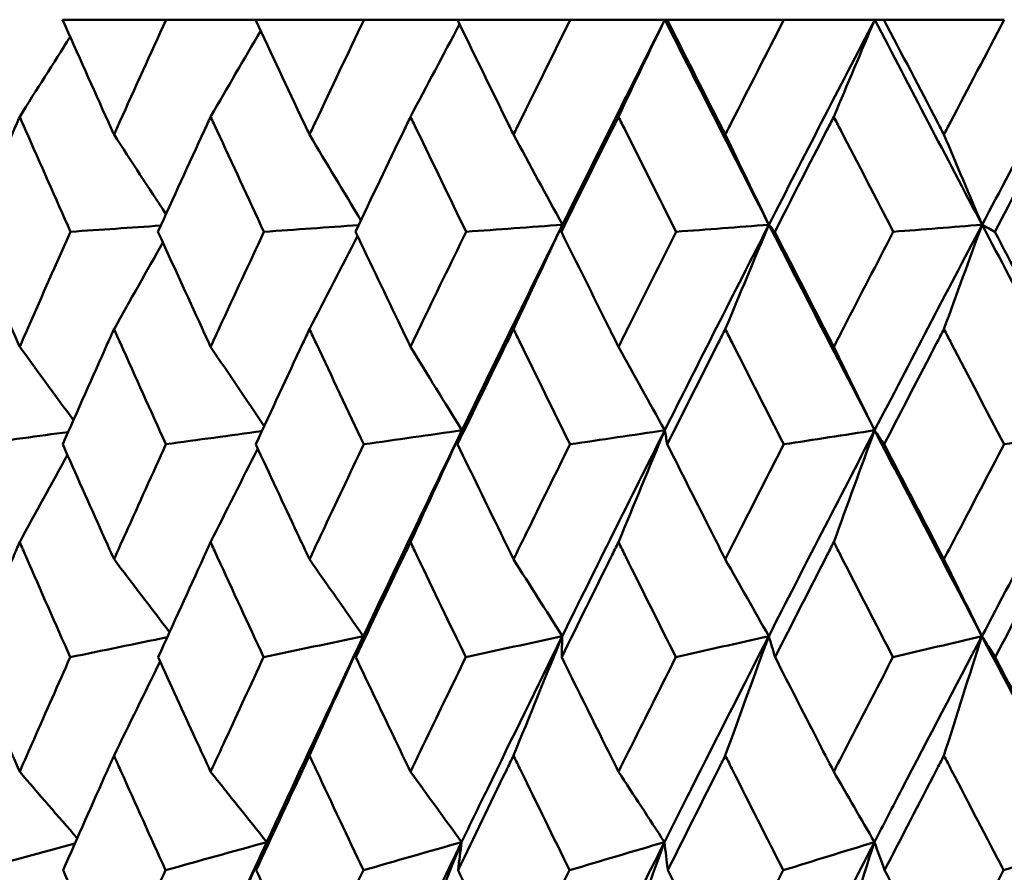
# Model space of a CAD drawing. Header units: millimetres. Extents: x 113 to 2969, y 62 to 2427.
# Tile 241 of 256: x 1578.95 to 1584.07, y 289.89 to 294.33. Entities that reach past the tile are written whole.
import ezdxf

# ---------------------------------------------------------------- set-up
doc = ezdxf.new("R2010")
doc.units = ezdxf.units.MM
doc.header["$LTSCALE"] = 12
doc.layers.add('Widoczne (ISO)', color=7, linetype='Continuous', lineweight=50)

msp = doc.modelspace()

# ---------------------------------------------------------------- linework, layer by layer
at = {"layer": 'Widoczne (ISO)'}
for p, q in [((1579.7072, 294.3264), (1579.1687, 294.3264)), ((1579.7072, 294.3264), (1580.1724, 294.3264)), ((1580.7362, 294.3264), (1580.1724, 294.3264)), ((1580.7362, 294.3264), (1581.2216, 294.3264)), ((1581.8083, 294.3264), (1581.2216, 294.3264)), ((1581.8083, 294.3264), (1582.3001, 294.3264)), ((1582.3001, 294.3264), (1582.3122, 294.3264)), ((1582.9195, 294.3264), (1582.3122, 294.3264)), ((1582.9195, 294.3264), (1583.3916, 294.3264)), ((1583.3916, 294.3264), (1583.4397, 294.3264)), ((1584.0653, 294.3264), (1583.4397, 294.3264))]:
    msp.add_line(p, q, dxfattribs=at)
msp.add_circle((1591.6943, 326.3264), 50, dxfattribs=at)
for points, knots in [([(1579.1687, 294.3264), (1579.2477, 294.1487), (1579.3271, 293.9711), (1579.4168, 293.7719), (1579.4265, 293.7503), (1579.4362, 293.7287)], [0, 0, 0, 0, 0.06135239, 0.06135239, 0.06879633, 0.06879633, 0.06879633, 0.06879633]), ([(1579.4362, 293.7287), (1579.4459, 293.7503), (1579.4556, 293.7718), (1579.5454, 293.971), (1579.6261, 294.1487), (1579.7072, 294.3264)], [0.05393723, 0.05393723, 0.05393723, 0.05393723, 0.06137399, 0.06137399, 0.12273355, 0.12273355, 0.12273355, 0.12273355]), ([(1580.1724, 294.3264), (1580.2552, 294.1487), (1580.3385, 293.9711), (1580.4323, 293.7719), (1580.4425, 293.7503), (1580.4526, 293.7287)], [0, 0, 0, 0, 0.06135239, 0.06135239, 0.06879633, 0.06879633, 0.06879633, 0.06879633]), ([(1580.4526, 293.7287), (1580.4628, 293.7503), (1580.473, 293.7718), (1580.567, 293.971), (1580.6513, 294.1487), (1580.7362, 294.3264)], [0.05393723, 0.05393723, 0.05393723, 0.05393723, 0.06137399, 0.06137399, 0.12273355, 0.12273355, 0.12273355, 0.12273355]), ([(1581.2216, 294.3264), (1581.308, 294.1487), (1581.3947, 293.9711), (1581.4923, 293.7719), (1581.5029, 293.7503), (1581.5135, 293.7287)], [0, 0, 0, 0, 0.06135239, 0.06135239, 0.06879633, 0.06879633, 0.06879633, 0.06879633]), ([(1581.5135, 293.7287), (1581.524, 293.7503), (1581.5346, 293.7718), (1581.6325, 293.971), (1581.7202, 294.1487), (1581.8083, 294.3264)], [0.05393723, 0.05393723, 0.05393723, 0.05393723, 0.06137399, 0.06137399, 0.12273355, 0.12273355, 0.12273355, 0.12273355]), ([(1582.3122, 294.3264), (1582.4017, 294.1487), (1582.4915, 293.9711), (1582.5926, 293.7719), (1582.6036, 293.7503), (1582.6145, 293.7287)], [0, 0, 0, 0, 0.06135239, 0.06135239, 0.06879633, 0.06879633, 0.06879633, 0.06879633]), ([(1582.6145, 293.7287), (1582.6254, 293.7503), (1582.6364, 293.7718), (1582.7377, 293.971), (1582.8284, 294.1487), (1582.9195, 294.3264)], [0.05393723, 0.05393723, 0.05393723, 0.05393723, 0.06137399, 0.06137399, 0.12273355, 0.12273355, 0.12273355, 0.12273355]), ([(1583.4397, 294.3264), (1583.5321, 294.1487), (1583.6247, 293.9711), (1583.7288, 293.7719), (1583.7401, 293.7503), (1583.7514, 293.7287)], [0, 0, 0, 0, 0.06135239, 0.06135239, 0.06879633, 0.06879633, 0.06879633, 0.06879633]), ([(1583.7514, 293.7287), (1583.7626, 293.7503), (1583.7739, 293.7718), (1583.8782, 293.971), (1583.9716, 294.1487), (1584.0653, 294.3264)], [0.05393723, 0.05393723, 0.05393723, 0.05393723, 0.06137399, 0.06137399, 0.12273355, 0.12273355, 0.12273355, 0.12273355]), ([(1578.9458, 293.8221), (1578.9356, 293.7989), (1578.9255, 293.7757), (1578.8381, 293.5763), (1578.7614, 293.4), (1578.6853, 293.2237)], [0.05804162, 0.05804162, 0.05804162, 0.05804162, 0.06605559, 0.06605559, 0.12689392, 0.12689392, 0.12689392, 0.12689392]), ([(1579.2101, 293.2237), (1579.1318, 293.4), (1579.0539, 293.5762), (1578.9662, 293.7757), (1578.956, 293.7989), (1578.9458, 293.8221)], [0.00523804, 0.00523804, 0.00523804, 0.00523804, 0.06606705, 0.06606705, 0.07409033, 0.07409033, 0.07409033, 0.07409033]), ([(1579.9386, 293.8221), (1579.9279, 293.7989), (1579.9172, 293.7757), (1579.8255, 293.5763), (1579.7449, 293.4), (1579.6648, 293.2237)], [0.05804162, 0.05804162, 0.05804162, 0.05804162, 0.06605559, 0.06605559, 0.12689392, 0.12689392, 0.12689392, 0.12689392]), ([(1580.2158, 293.2237), (1580.1338, 293.4), (1580.0521, 293.5762), (1579.96, 293.7757), (1579.9493, 293.7989), (1579.9386, 293.8221)], [0.00523804, 0.00523804, 0.00523804, 0.00523804, 0.06606705, 0.06606705, 0.07409033, 0.07409033, 0.07409033, 0.07409033]), ([(1580.9778, 293.8221), (1580.9666, 293.7989), (1580.9555, 293.7757), (1580.8597, 293.5763), (1580.7755, 293.4), (1580.6918, 293.2237)], [0.05804162, 0.05804162, 0.05804162, 0.05804162, 0.06605559, 0.06605559, 0.12689392, 0.12689392, 0.12689392, 0.12689392]), ([(1581.2669, 293.2237), (1581.1814, 293.4), (1581.0962, 293.5762), (1581.0001, 293.7757), (1580.989, 293.7989), (1580.9778, 293.8221)], [0.00523804, 0.00523804, 0.00523804, 0.00523804, 0.06606705, 0.06606705, 0.07409033, 0.07409033, 0.07409033, 0.07409033]), ([(1582.0592, 293.8221), (1582.0476, 293.7989), (1582.0361, 293.7757), (1581.9366, 293.5763), (1581.8492, 293.4), (1581.7622, 293.2237)], [0.05804162, 0.05804162, 0.05804162, 0.05804162, 0.06605559, 0.06605559, 0.12689392, 0.12689392, 0.12689392, 0.12689392]), ([(1582.3591, 293.2237), (1582.2704, 293.4), (1582.1821, 293.5762), (1582.0824, 293.7757), (1582.0708, 293.7989), (1582.0592, 293.8221)], [0.00523804, 0.00523804, 0.00523804, 0.00523804, 0.06606705, 0.06606705, 0.07409033, 0.07409033, 0.07409033, 0.07409033]), ([(1583.1787, 293.8221), (1583.1668, 293.7989), (1583.1548, 293.7757), (1583.0521, 293.5763), (1582.9618, 293.4), (1582.8718, 293.2237)], [0.05804162, 0.05804162, 0.05804162, 0.05804162, 0.06605559, 0.06605559, 0.12689392, 0.12689392, 0.12689392, 0.12689392]), ([(1583.4881, 293.2237), (1583.3967, 293.4), (1583.3056, 293.5762), (1583.2027, 293.7757), (1583.1907, 293.7989), (1583.1787, 293.8221)], [0.00523804, 0.00523804, 0.00523804, 0.00523804, 0.06606705, 0.06606705, 0.07409033, 0.07409033, 0.07409033, 0.07409033]), ([(1584.3318, 293.8221), (1584.3195, 293.7989), (1584.3072, 293.7757), (1584.2017, 293.5763), (1584.1088, 293.4), (1584.0162, 293.2237)], [0.05804162, 0.05804162, 0.05804162, 0.05804162, 0.06605559, 0.06605559, 0.12689392, 0.12689392, 0.12689392, 0.12689392]), ([(1578.6853, 293.2237), (1578.757, 293.0578), (1578.8292, 292.8919), (1578.9165, 292.6924), (1578.9312, 292.659), (1578.9458, 292.6255)], [0.00418374, 0.00418374, 0.00418374, 0.00418374, 0.06147247, 0.06147247, 0.07302352, 0.07302352, 0.07302352, 0.07302352]), ([(1578.9458, 292.6255), (1578.9605, 292.6589), (1578.9752, 292.6924), (1579.0628, 292.8918), (1579.1363, 293.0578), (1579.2101, 293.2237)], [0.04993807, 0.04993807, 0.04993807, 0.04993807, 0.0614821, 0.0614821, 0.11877783, 0.11877783, 0.11877783, 0.11877783]), ([(1579.6648, 293.2237), (1579.7403, 293.0578), (1579.8162, 292.8919), (1579.9078, 292.6924), (1579.9232, 292.659), (1579.9386, 292.6255)], [0.00418374, 0.00418374, 0.00418374, 0.00418374, 0.06147247, 0.06147247, 0.07302352, 0.07302352, 0.07302352, 0.07302352]), ([(1579.9386, 292.6255), (1579.954, 292.6589), (1579.9694, 292.6924), (1580.0614, 292.8918), (1580.1384, 293.0578), (1580.2158, 293.2237)], [0.04993807, 0.04993807, 0.04993807, 0.04993807, 0.0614821, 0.0614821, 0.11877783, 0.11877783, 0.11877783, 0.11877783]), ([(1580.6918, 293.2237), (1580.7707, 293.0578), (1580.85, 292.8919), (1580.9456, 292.6924), (1580.9617, 292.659), (1580.9778, 292.6255)], [0.00418374, 0.00418374, 0.00418374, 0.00418374, 0.06147247, 0.06147247, 0.07302352, 0.07302352, 0.07302352, 0.07302352]), ([(1580.9778, 292.6255), (1580.9938, 292.6589), (1581.0099, 292.6924), (1581.1059, 292.8918), (1581.1862, 293.0578), (1581.2669, 293.2237)], [0.04993807, 0.04993807, 0.04993807, 0.04993807, 0.0614821, 0.0614821, 0.11877783, 0.11877783, 0.11877783, 0.11877783]), ([(1581.7622, 293.2237), (1581.8442, 293.0578), (1581.9266, 292.8919), (1582.0259, 292.6924), (1582.0425, 292.659), (1582.0592, 292.6255)], [0.00418374, 0.00418374, 0.00418374, 0.00418374, 0.06147247, 0.06147247, 0.07302352, 0.07302352, 0.07302352, 0.07302352]), ([(1582.0592, 292.6255), (1582.0759, 292.6589), (1582.0926, 292.6924), (1582.1922, 292.8918), (1582.2755, 293.0578), (1582.3591, 293.2237)], [0.04993807, 0.04993807, 0.04993807, 0.04993807, 0.0614821, 0.0614821, 0.11877783, 0.11877783, 0.11877783, 0.11877783]), ([(1582.8718, 293.2237), (1582.9566, 293.0578), (1583.0417, 292.8919), (1583.1443, 292.6924), (1583.1615, 292.659), (1583.1787, 292.6255)], [0.00418374, 0.00418374, 0.00418374, 0.00418374, 0.06147247, 0.06147247, 0.07302352, 0.07302352, 0.07302352, 0.07302352]), ([(1583.1787, 292.6255), (1583.1959, 292.6589), (1583.2132, 292.6924), (1583.316, 292.8918), (1583.4019, 293.0578), (1583.4881, 293.2237)], [0.04993807, 0.04993807, 0.04993807, 0.04993807, 0.0614821, 0.0614821, 0.11877783, 0.11877783, 0.11877783, 0.11877783]), ([(1584.0162, 293.2237), (1584.1035, 293.0578), (1584.191, 292.8919), (1584.2964, 292.6924), (1584.3141, 292.659), (1584.3318, 292.6255)], [0.00418374, 0.00418374, 0.00418374, 0.00418374, 0.06147247, 0.06147247, 0.07302352, 0.07302352, 0.07302352, 0.07302352]), ([(1579.4362, 292.7175), (1579.4252, 292.693), (1579.4142, 292.6685), (1579.3248, 292.4689), (1579.2469, 292.2938), (1579.1694, 292.1186)], [0.06241522, 0.06241522, 0.06241522, 0.06241522, 0.0708546, 0.0708546, 0.13127416, 0.13127416, 0.13127416, 0.13127416]), ([(1579.7065, 292.1186), (1579.627, 292.2937), (1579.5479, 292.4689), (1579.4582, 292.6685), (1579.4472, 292.693), (1579.4362, 292.7175)], [0.01044349, 0.01044349, 0.01044349, 0.01044349, 0.07085106, 0.07085106, 0.07930241, 0.07930241, 0.07930241, 0.07930241]), ([(1580.4526, 292.7175), (1580.4412, 292.693), (1580.4297, 292.6685), (1580.3361, 292.4689), (1580.2544, 292.2938), (1580.1732, 292.1186)], [0.06241522, 0.06241522, 0.06241522, 0.06241522, 0.0708546, 0.0708546, 0.13127416, 0.13127416, 0.13127416, 0.13127416]), ([(1580.7354, 292.1186), (1580.6523, 292.2937), (1580.5695, 292.4689), (1580.4757, 292.6685), (1580.4641, 292.693), (1580.4526, 292.7175)], [0.01044349, 0.01044349, 0.01044349, 0.01044349, 0.07085106, 0.07085106, 0.07930241, 0.07930241, 0.07930241, 0.07930241]), ([(1581.5135, 292.7175), (1581.5015, 292.693), (1581.4896, 292.6685), (1581.3921, 292.4689), (1581.3071, 292.2938), (1581.2224, 292.1186)], [0.06241522, 0.06241522, 0.06241522, 0.06241522, 0.0708546, 0.0708546, 0.13127416, 0.13127416, 0.13127416, 0.13127416]), ([(1581.8075, 292.1186), (1581.7211, 292.2937), (1581.6351, 292.4689), (1581.5374, 292.6685), (1581.5255, 292.693), (1581.5135, 292.7175)], [0.01044349, 0.01044349, 0.01044349, 0.01044349, 0.07085106, 0.07085106, 0.07930241, 0.07930241, 0.07930241, 0.07930241]), ([(1582.6145, 292.7175), (1582.6021, 292.693), (1582.5897, 292.6685), (1582.4889, 292.4689), (1582.4007, 292.2938), (1582.313, 292.1186)], [0.06241522, 0.06241522, 0.06241522, 0.06241522, 0.0708546, 0.0708546, 0.13127416, 0.13127416, 0.13127416, 0.13127416]), ([(1582.9186, 292.1186), (1582.8294, 292.2937), (1582.7404, 292.4689), (1582.6393, 292.6685), (1582.6269, 292.693), (1582.6145, 292.7175)], [0.01044349, 0.01044349, 0.01044349, 0.01044349, 0.07085106, 0.07085106, 0.07930241, 0.07930241, 0.07930241, 0.07930241]), ([(1583.7514, 292.7175), (1583.7386, 292.693), (1583.7259, 292.6685), (1583.6219, 292.4689), (1583.5311, 292.2938), (1583.4406, 292.1186)], [0.06241522, 0.06241522, 0.06241522, 0.06241522, 0.0708546, 0.0708546, 0.13127416, 0.13127416, 0.13127416, 0.13127416]), ([(1584.0644, 292.1186), (1583.9726, 292.2937), (1583.881, 292.4689), (1583.7769, 292.6685), (1583.7641, 292.693), (1583.7514, 292.7175)], [0.01044349, 0.01044349, 0.01044349, 0.01044349, 0.07085106, 0.07085106, 0.07930241, 0.07930241, 0.07930241, 0.07930241]), ([(1579.1694, 292.1186), (1579.2377, 291.9645), (1579.3064, 291.8105), (1579.3956, 291.6113), (1579.4159, 291.5662), (1579.4362, 291.521)], [0.00838421, 0.00838421, 0.00838421, 0.00838421, 0.06155515, 0.06155515, 0.07712864, 0.07712864, 0.07712864, 0.07712864]), ([(1579.4362, 291.521), (1579.4564, 291.5661), (1579.4767, 291.6112), (1579.5665, 291.8104), (1579.6363, 291.9645), (1579.7065, 292.1186)], [0.04598621, 0.04598621, 0.04598621, 0.04598621, 0.06155279, 0.06155279, 0.11473062, 0.11473062, 0.11473062, 0.11473062]), ([(1580.1732, 292.1186), (1580.2448, 291.9645), (1580.3168, 291.8105), (1580.4102, 291.6113), (1580.4314, 291.5662), (1580.4526, 291.521)], [0.00838421, 0.00838421, 0.00838421, 0.00838421, 0.06155515, 0.06155515, 0.07712864, 0.07712864, 0.07712864, 0.07712864]), ([(1580.4526, 291.521), (1580.4739, 291.5661), (1580.4951, 291.6112), (1580.589, 291.8104), (1580.662, 291.9645), (1580.7354, 292.1186)], [0.04598621, 0.04598621, 0.04598621, 0.04598621, 0.06155279, 0.06155279, 0.11473062, 0.11473062, 0.11473062, 0.11473062]), ([(1581.2224, 292.1186), (1581.2971, 291.9645), (1581.372, 291.8105), (1581.4693, 291.6113), (1581.4914, 291.5662), (1581.5135, 291.521)], [0.00838421, 0.00838421, 0.00838421, 0.00838421, 0.06155515, 0.06155515, 0.07712864, 0.07712864, 0.07712864, 0.07712864]), ([(1581.5135, 291.521), (1581.5356, 291.5661), (1581.5577, 291.6112), (1581.6554, 291.8104), (1581.7313, 291.9645), (1581.8075, 292.1186)], [0.04598621, 0.04598621, 0.04598621, 0.04598621, 0.06155279, 0.06155279, 0.11473062, 0.11473062, 0.11473062, 0.11473062]), ([(1582.313, 292.1186), (1582.3904, 291.9645), (1582.468, 291.8105), (1582.5688, 291.6113), (1582.5916, 291.5662), (1582.6145, 291.521)], [0.00838421, 0.00838421, 0.00838421, 0.00838421, 0.06155515, 0.06155515, 0.07712864, 0.07712864, 0.07712864, 0.07712864]), ([(1582.6145, 291.521), (1582.6374, 291.5661), (1582.6602, 291.6112), (1582.7614, 291.8104), (1582.8399, 291.9645), (1582.9186, 292.1186)], [0.04598621, 0.04598621, 0.04598621, 0.04598621, 0.06155279, 0.06155279, 0.11473062, 0.11473062, 0.11473062, 0.11473062]), ([(1583.4406, 292.1186), (1583.5204, 291.9645), (1583.6005, 291.8105), (1583.7043, 291.6113), (1583.7278, 291.5662), (1583.7514, 291.521)], [0.00838421, 0.00838421, 0.00838421, 0.00838421, 0.06155515, 0.06155515, 0.07712864, 0.07712864, 0.07712864, 0.07712864]), ([(1583.7514, 291.521), (1583.7749, 291.5661), (1583.7985, 291.6112), (1583.9026, 291.8104), (1583.9834, 291.9645), (1584.0644, 292.1186)], [0.04598621, 0.04598621, 0.04598621, 0.04598621, 0.06155279, 0.06155279, 0.11473062, 0.11473062, 0.11473062, 0.11473062]), ([(1578.9458, 291.6098), (1578.9348, 291.5845), (1578.9238, 291.5593), (1578.8369, 291.3599), (1578.7616, 291.1859), (1578.6867, 291.0118)], [0.06686277, 0.06686277, 0.06686277, 0.06686277, 0.07557848, 0.07557848, 0.13558897, 0.13558897, 0.13558897, 0.13558897]), ([(1579.2086, 291.0118), (1579.1317, 291.1858), (1579.0551, 291.3598), (1578.9679, 291.5592), (1578.9569, 291.5845), (1578.9458, 291.6098)], [0.01556037, 0.01556037, 0.01556037, 0.01556037, 0.07555527, 0.07555527, 0.08428623, 0.08428623, 0.08428623, 0.08428623]), ([(1579.9386, 291.6098), (1579.927, 291.5845), (1579.9154, 291.5593), (1579.8242, 291.3599), (1579.745, 291.1859), (1579.6663, 291.0118)], [0.06686277, 0.06686277, 0.06686277, 0.06686277, 0.07557848, 0.07557848, 0.13558897, 0.13558897, 0.13558897, 0.13558897]), ([(1580.2143, 291.0118), (1580.1336, 291.1858), (1580.0533, 291.3598), (1579.9618, 291.5592), (1579.9502, 291.5845), (1579.9386, 291.6098)], [0.01556037, 0.01556037, 0.01556037, 0.01556037, 0.07555527, 0.07555527, 0.08428623, 0.08428623, 0.08428623, 0.08428623]), ([(1580.9778, 291.6098), (1580.9657, 291.5845), (1580.9536, 291.5593), (1580.8584, 291.3599), (1580.7757, 291.1859), (1580.6933, 291.0118)], [0.06686277, 0.06686277, 0.06686277, 0.06686277, 0.07557848, 0.07557848, 0.13558897, 0.13558897, 0.13558897, 0.13558897]), ([(1581.2653, 291.0118), (1581.1812, 291.1858), (1581.0975, 291.3598), (1581.002, 291.5592), (1580.9899, 291.5845), (1580.9778, 291.6098)], [0.01556037, 0.01556037, 0.01556037, 0.01556037, 0.07555527, 0.07555527, 0.08428623, 0.08428623, 0.08428623, 0.08428623]), ([(1582.0592, 291.6098), (1582.0467, 291.5845), (1582.0341, 291.5593), (1581.9353, 291.3599), (1581.8494, 291.1859), (1581.7638, 291.0118)], [0.06686277, 0.06686277, 0.06686277, 0.06686277, 0.07557848, 0.07557848, 0.13558897, 0.13558897, 0.13558897, 0.13558897]), ([(1582.3574, 291.0118), (1582.2703, 291.1858), (1582.1835, 291.3598), (1582.0844, 291.5592), (1582.0718, 291.5845), (1582.0592, 291.6098)], [0.01556037, 0.01556037, 0.01556037, 0.01556037, 0.07555527, 0.07555527, 0.08428623, 0.08428623, 0.08428623, 0.08428623]), ([(1583.1787, 291.6098), (1583.1658, 291.5845), (1583.1528, 291.5593), (1583.0507, 291.3599), (1582.9619, 291.1859), (1582.8735, 291.0118)], [0.06686277, 0.06686277, 0.06686277, 0.06686277, 0.07557848, 0.07557848, 0.13558897, 0.13558897, 0.13558897, 0.13558897]), ([(1583.4864, 291.0118), (1583.3966, 291.1858), (1583.307, 291.3598), (1583.2047, 291.5592), (1583.1917, 291.5845), (1583.1787, 291.6098)], [0.01556037, 0.01556037, 0.01556037, 0.01556037, 0.07555527, 0.07555527, 0.08428623, 0.08428623, 0.08428623, 0.08428623]), ([(1584.3318, 291.6098), (1584.3185, 291.5845), (1584.3052, 291.5593), (1584.2003, 291.3599), (1584.109, 291.1859), (1584.018, 291.0118)], [0.06686277, 0.06686277, 0.06686277, 0.06686277, 0.07557848, 0.07557848, 0.13558897, 0.13558897, 0.13558897, 0.13558897]), ([(1580.7325, 291.1213), (1580.6068, 290.8563), (1580.4822, 290.5913), (1580.3157, 290.2344), (1580.2729, 290.1424), (1580.2302, 290.0504)], [0.3692784, 0.3692784, 0.3692784, 0.3692784, 0.4608442, 0.4608442, 0.492629, 0.492629, 0.492629, 0.492629]), ([(1581.7669, 291.1213), (1581.6362, 290.8563), (1581.5064, 290.5913), (1581.3328, 290.2344), (1581.2881, 290.1424), (1581.2436, 290.0504)], [0.3692784, 0.3692784, 0.3692784, 0.3692784, 0.4608442, 0.4608442, 0.492629, 0.492629, 0.492629, 0.492629]), ([(1582.8405, 291.1213), (1582.7052, 290.8563), (1582.5707, 290.5913), (1582.3907, 290.2344), (1582.3445, 290.1424), (1582.2983, 290.0504)], [0.3692784, 0.3692784, 0.3692784, 0.3692784, 0.4608442, 0.4608442, 0.492629, 0.492629, 0.492629, 0.492629]), ([(1583.9491, 291.1213), (1583.8097, 290.8563), (1583.6711, 290.5913), (1583.4854, 290.2344), (1583.4377, 290.1424), (1583.39, 290.0504)], [0.3692784, 0.3692784, 0.3692784, 0.3692784, 0.4608442, 0.4608442, 0.492629, 0.492629, 0.492629, 0.492629]), ([(1583.9491, 291.1213), (1584.0881, 290.8563), (1584.2278, 290.5913), (1584.4168, 290.2344), (1584.4656, 290.1424), (1584.5145, 290.0504)], [0.3692784, 0.3692784, 0.3692784, 0.3692784, 0.4608442, 0.4608442, 0.492629, 0.492629, 0.492629, 0.492629]), ([(1578.6867, 291.0118), (1578.748, 290.8698), (1578.8097, 290.7278), (1578.8963, 290.5293), (1578.9211, 290.4728), (1578.9458, 290.4163)], [0.01259731, 0.01259731, 0.01259731, 0.01259731, 0.06159863, 0.06159863, 0.08110666, 0.08110666, 0.08110666, 0.08110666]), ([(1578.9458, 290.4163), (1578.9706, 290.4728), (1578.9954, 290.5293), (1579.0827, 290.7278), (1579.1455, 290.8698), (1579.2086, 291.0118)], [0.04208868, 0.04208868, 0.04208868, 0.04208868, 0.06158988, 0.06158988, 0.11059803, 0.11059803, 0.11059803, 0.11059803]), ([(1579.6663, 291.0118), (1579.7308, 290.8698), (1579.7956, 290.7278), (1579.8866, 290.5293), (1579.9126, 290.4728), (1579.9386, 290.4163)], [0.01259731, 0.01259731, 0.01259731, 0.01259731, 0.06159863, 0.06159863, 0.08110666, 0.08110666, 0.08110666, 0.08110666]), ([(1579.9386, 290.4163), (1579.9646, 290.4728), (1579.9907, 290.5293), (1580.0823, 290.7278), (1580.1482, 290.8698), (1580.2143, 291.0118)], [0.04208868, 0.04208868, 0.04208868, 0.04208868, 0.06158988, 0.06158988, 0.11059803, 0.11059803, 0.11059803, 0.11059803]), ([(1580.6933, 291.0118), (1580.7608, 290.8698), (1580.8285, 290.7278), (1580.9235, 290.5293), (1580.9506, 290.4728), (1580.9778, 290.4163)], [0.01259731, 0.01259731, 0.01259731, 0.01259731, 0.06159863, 0.06159863, 0.08110666, 0.08110666, 0.08110666, 0.08110666]), ([(1580.9778, 290.4163), (1581.0049, 290.4728), (1581.0321, 290.5293), (1581.1277, 290.7278), (1581.1964, 290.8698), (1581.2653, 291.0118)], [0.04208868, 0.04208868, 0.04208868, 0.04208868, 0.06158988, 0.06158988, 0.11059803, 0.11059803, 0.11059803, 0.11059803]), ([(1581.7638, 291.0118), (1581.8339, 290.8698), (1581.9043, 290.7278), (1582.0029, 290.5293), (1582.0311, 290.4728), (1582.0592, 290.4163)], [0.01259731, 0.01259731, 0.01259731, 0.01259731, 0.06159863, 0.06159863, 0.08110666, 0.08110666, 0.08110666, 0.08110666]), ([(1582.0592, 290.4163), (1582.0874, 290.4728), (1582.1156, 290.5293), (1582.2148, 290.7278), (1582.286, 290.8698), (1582.3574, 291.0118)], [0.04208868, 0.04208868, 0.04208868, 0.04208868, 0.06158988, 0.06158988, 0.11059803, 0.11059803, 0.11059803, 0.11059803]), ([(1582.8735, 291.0118), (1582.946, 290.8698), (1583.0187, 290.7278), (1583.1206, 290.5293), (1583.1496, 290.4728), (1583.1787, 290.4163)], [0.01259731, 0.01259731, 0.01259731, 0.01259731, 0.06159863, 0.06159863, 0.08110666, 0.08110666, 0.08110666, 0.08110666]), ([(1583.1787, 290.4163), (1583.2078, 290.4728), (1583.2369, 290.5293), (1583.3393, 290.7278), (1583.4128, 290.8698), (1583.4864, 291.0118)], [0.04208868, 0.04208868, 0.04208868, 0.04208868, 0.06158988, 0.06158988, 0.11059803, 0.11059803, 0.11059803, 0.11059803]), ([(1584.018, 291.0118), (1584.0925, 290.8698), (1584.1673, 290.7278), (1584.2721, 290.5293), (1584.3019, 290.4728), (1584.3318, 290.4163)], [0.01259731, 0.01259731, 0.01259731, 0.01259731, 0.06159863, 0.06159863, 0.08110666, 0.08110666, 0.08110666, 0.08110666]), ([(1579.4362, 290.5001), (1579.4248, 290.4745), (1579.4133, 290.449), (1579.3247, 290.2504), (1579.2479, 290.0773), (1579.1716, 289.9042)], [0.07138254, 0.07138254, 0.07138254, 0.07138254, 0.08018544, 0.08018544, 0.13983561, 0.13983561, 0.13983561, 0.13983561]), ([(1579.7042, 289.9042), (1579.6259, 290.0773), (1579.548, 290.2503), (1579.4591, 290.4489), (1579.4476, 290.4745), (1579.4362, 290.5001)], [0.02053386, 0.02053386, 0.02053386, 0.02053386, 0.08016461, 0.08016461, 0.08898694, 0.08898694, 0.08898694, 0.08898694]), ([(1580.4526, 290.5001), (1580.4407, 290.4745), (1580.4287, 290.449), (1580.336, 290.2504), (1580.2555, 290.0773), (1580.1755, 289.9042)], [0.07138254, 0.07138254, 0.07138254, 0.07138254, 0.08018544, 0.08018544, 0.13983561, 0.13983561, 0.13983561, 0.13983561]), ([(1580.733, 289.9042), (1580.6511, 290.0773), (1580.5697, 290.2503), (1580.4766, 290.4489), (1580.4646, 290.4745), (1580.4526, 290.5001)], [0.02053386, 0.02053386, 0.02053386, 0.02053386, 0.08016461, 0.08016461, 0.08898694, 0.08898694, 0.08898694, 0.08898694]), ([(1581.5135, 290.5001), (1581.501, 290.4745), (1581.4886, 290.449), (1581.392, 290.2504), (1581.3082, 290.0773), (1581.2248, 289.9042)], [0.07138254, 0.07138254, 0.07138254, 0.07138254, 0.08018544, 0.08018544, 0.13983561, 0.13983561, 0.13983561, 0.13983561]), ([(1581.805, 289.9042), (1581.72, 290.0773), (1581.6353, 290.2503), (1581.5384, 290.4489), (1581.5259, 290.4745), (1581.5135, 290.5001)], [0.02053386, 0.02053386, 0.02053386, 0.02053386, 0.08016461, 0.08016461, 0.08898694, 0.08898694, 0.08898694, 0.08898694]), ([(1582.6145, 290.5001), (1582.6016, 290.4745), (1582.5888, 290.449), (1582.4888, 290.2504), (1582.402, 290.0773), (1582.3155, 289.9042)], [0.07138254, 0.07138254, 0.07138254, 0.07138254, 0.08018544, 0.08018544, 0.13983561, 0.13983561, 0.13983561, 0.13983561]), ([(1582.9161, 289.9042), (1582.8281, 290.0773), (1582.7405, 290.2503), (1582.6403, 290.4489), (1582.6274, 290.4745), (1582.6145, 290.5001)], [0.02053386, 0.02053386, 0.02053386, 0.02053386, 0.08016461, 0.08016461, 0.08898694, 0.08898694, 0.08898694, 0.08898694]), ([(1583.7514, 290.5001), (1583.7381, 290.4745), (1583.7248, 290.449), (1583.6218, 290.2504), (1583.5323, 290.0773), (1583.4432, 289.9042)], [0.07138254, 0.07138254, 0.07138254, 0.07138254, 0.08018544, 0.08018544, 0.13983561, 0.13983561, 0.13983561, 0.13983561]), ([(1584.0618, 289.9042), (1583.9713, 290.0773), (1583.8812, 290.2503), (1583.7779, 290.4489), (1583.7646, 290.4745), (1583.7514, 290.5001)], [0.02053386, 0.02053386, 0.02053386, 0.02053386, 0.08016461, 0.08016461, 0.08898694, 0.08898694, 0.08898694, 0.08898694]), ([(1579.1716, 289.9042), (1579.2292, 289.7745), (1579.287, 289.6448), (1579.3753, 289.4474), (1579.4057, 289.3798), (1579.4362, 289.3121)], [0.01681985, 0.01681985, 0.01681985, 0.01681985, 0.06159108, 0.06159108, 0.08495433, 0.08495433, 0.08495433, 0.08495433]), ([(1579.4362, 289.3121), (1579.4666, 289.3797), (1579.4971, 289.4474), (1579.5863, 289.6448), (1579.6451, 289.7745), (1579.7042, 289.9042)], [0.03825175, 0.03825175, 0.03825175, 0.03825175, 0.06160817, 0.06160817, 0.10638617, 0.10638617, 0.10638617, 0.10638617]), ([(1580.1755, 289.9042), (1580.2358, 289.7745), (1580.2964, 289.6448), (1580.389, 289.4474), (1580.4208, 289.3798), (1580.4526, 289.3121)], [0.01681985, 0.01681985, 0.01681985, 0.01681985, 0.06159108, 0.06159108, 0.08495433, 0.08495433, 0.08495433, 0.08495433]), ([(1580.4526, 289.3121), (1580.4845, 289.3797), (1580.5164, 289.4474), (1580.6097, 289.6448), (1580.6712, 289.7745), (1580.733, 289.9042)], [0.03825175, 0.03825175, 0.03825175, 0.03825175, 0.06160817, 0.06160817, 0.10638617, 0.10638617, 0.10638617, 0.10638617]), ([(1581.2248, 289.9042), (1581.2877, 289.7745), (1581.3508, 289.6448), (1581.4472, 289.4474), (1581.4803, 289.3798), (1581.5135, 289.3121)], [0.01681985, 0.01681985, 0.01681985, 0.01681985, 0.06159108, 0.06159108, 0.08495433, 0.08495433, 0.08495433, 0.08495433]), ([(1581.5135, 289.3121), (1581.5466, 289.3797), (1581.5798, 289.4474), (1581.6769, 289.6448), (1581.7408, 289.7745), (1581.805, 289.9042)], [0.03825175, 0.03825175, 0.03825175, 0.03825175, 0.06160817, 0.06160817, 0.10638617, 0.10638617, 0.10638617, 0.10638617]), ([(1582.3155, 289.9042), (1582.3807, 289.7745), (1582.4461, 289.6448), (1582.5459, 289.4474), (1582.5802, 289.3798), (1582.6145, 289.3121)], [0.01681985, 0.01681985, 0.01681985, 0.01681985, 0.06159108, 0.06159108, 0.08495433, 0.08495433, 0.08495433, 0.08495433]), ([(1582.6145, 289.3121), (1582.6488, 289.3797), (1582.6832, 289.4474), (1582.7836, 289.6448), (1582.8497, 289.7745), (1582.9161, 289.9042)], [0.03825175, 0.03825175, 0.03825175, 0.03825175, 0.06160817, 0.06160817, 0.10638617, 0.10638617, 0.10638617, 0.10638617]), ([(1583.4432, 289.9042), (1583.5104, 289.7745), (1583.5778, 289.6448), (1583.6807, 289.4474), (1583.716, 289.3798), (1583.7514, 289.3121)], [0.01681985, 0.01681985, 0.01681985, 0.01681985, 0.06159108, 0.06159108, 0.08495433, 0.08495433, 0.08495433, 0.08495433]), ([(1583.7514, 289.3121), (1583.7867, 289.3797), (1583.8221, 289.4474), (1583.9255, 289.6448), (1583.9935, 289.7745), (1584.0618, 289.9042)], [0.03825175, 0.03825175, 0.03825175, 0.03825175, 0.06160817, 0.06160817, 0.10638617, 0.10638617, 0.10638617, 0.10638617])]:
    msp.add_open_spline(points, degree=3, knots=knots, dxfattribs=at)
for points in [[(1582.3001, 294.3264), (1582.121, 293.9712), (1581.9436, 293.6157), (1581.7679, 293.2601)], [(1582.0592, 293.8221), (1582.1393, 293.9906), (1582.2196, 294.1587), (1582.3001, 294.3264)], [(1582.3001, 294.3264), (1582.4792, 293.9712), (1582.6596, 293.6157), (1582.8414, 293.2601)], [(1583.3916, 294.3264), (1583.2067, 293.9712), (1583.0233, 293.6157), (1582.8414, 293.2601)], [(1583.1787, 293.8221), (1583.2495, 293.9906), (1583.3205, 294.1587), (1583.3916, 294.3264)], [(1583.3916, 294.3264), (1583.5765, 293.9712), (1583.7626, 293.6157), (1583.9498, 293.2601)], [(1584.5159, 294.3264), (1584.3259, 293.9712), (1584.1372, 293.6157), (1583.9498, 293.2601)], [(1579.9386, 293.8221), (1580.0252, 293.9715), (1580.112, 294.1205), (1580.1991, 294.2692)], [(1580.9778, 293.8221), (1581.0627, 293.9827), (1581.1478, 294.1429), (1581.2331, 294.3028)], [(1578.9458, 293.8221), (1579.0331, 293.9609), (1579.1206, 294.0994), (1579.2082, 294.2376)], [(1579.4362, 293.7287), (1579.5261, 293.5907), (1579.6162, 293.4528), (1579.7064, 293.3152)], [(1580.4526, 293.7287), (1580.5416, 293.5799), (1580.6307, 293.4312), (1580.7199, 293.2829)], [(1581.5135, 293.7287), (1581.5982, 293.5723), (1581.683, 293.416), (1581.7679, 293.2601)], [(1582.6145, 293.7287), (1582.69, 293.5723), (1582.7657, 293.416), (1582.8414, 293.2601)], [(1583.7514, 293.7287), (1583.8174, 293.5723), (1583.8836, 293.416), (1583.9498, 293.2601)], [(1579.6793, 293.2558), (1579.5229, 293.2451), (1579.3665, 293.2344), (1579.2101, 293.2237)], [(1580.7082, 293.2583), (1580.5441, 293.2468), (1580.38, 293.2353), (1580.2158, 293.2237)], [(1581.7679, 293.2601), (1581.5919, 292.904), (1581.4177, 292.5478), (1581.2452, 292.1915)], [(1581.7679, 293.2601), (1581.6009, 293.248), (1581.4339, 293.2359), (1581.2669, 293.2237)], [(1581.5135, 292.7175), (1581.598, 292.8988), (1581.6828, 293.0797), (1581.7679, 293.2601)], [(1581.7679, 293.2601), (1581.766, 293.248), (1581.7641, 293.2359), (1581.7622, 293.2237)], [(1582.8414, 293.2601), (1582.6592, 292.904), (1582.4786, 292.5478), (1582.2996, 292.1915)], [(1582.8414, 293.2601), (1582.6806, 293.248), (1582.5199, 293.2359), (1582.3591, 293.2237)], [(1582.6145, 292.7175), (1582.6899, 292.8988), (1582.7655, 293.0797), (1582.8414, 293.2601)], [(1582.8414, 293.2601), (1583.0234, 292.904), (1583.2067, 292.5478), (1583.3912, 292.1915)], [(1582.8414, 293.2601), (1582.8515, 293.248), (1582.8617, 293.2359), (1582.8718, 293.2237)], [(1583.9498, 293.2601), (1583.7622, 292.904), (1583.576, 292.5478), (1583.3912, 292.1915)], [(1583.9498, 293.2601), (1583.7959, 293.248), (1583.642, 293.2359), (1583.4881, 293.2237)], [(1583.7514, 292.7175), (1583.8173, 292.8988), (1583.8835, 293.0797), (1583.9498, 293.2601)], [(1583.9498, 293.2601), (1584.1373, 292.904), (1584.3259, 292.5478), (1584.5155, 292.1915)], [(1583.9498, 293.2601), (1583.972, 293.248), (1583.9941, 293.2359), (1584.0162, 293.2237)], [(1580.4526, 292.7175), (1580.5358, 292.8789), (1580.6191, 293.04), (1580.7027, 293.2008)], [(1579.4362, 292.7175), (1579.5206, 292.8679), (1579.6053, 293.0181), (1579.6902, 293.1679)], [(1578.9458, 292.6255), (1579.0388, 292.4983), (1579.1319, 292.3712), (1579.2251, 292.2443)], [(1579.9386, 292.6255), (1580.0313, 292.4879), (1580.1242, 292.3505), (1580.2171, 292.2133)], [(1580.9778, 292.6255), (1581.0668, 292.4806), (1581.1559, 292.3359), (1581.2452, 292.1915)], [(1582.0592, 292.6255), (1582.1393, 292.4806), (1582.2194, 292.3359), (1582.2996, 292.1915)], [(1583.1787, 292.6255), (1583.2495, 292.4806), (1583.3203, 292.3359), (1583.3912, 292.1915)], [(1579.1977, 292.1825), (1579.0401, 292.1612), (1578.8825, 292.1399), (1578.7249, 292.1186)], [(1580.2053, 292.1878), (1580.039, 292.1647), (1579.8727, 292.1416), (1579.7065, 292.1186)], [(1581.2452, 292.1915), (1581.0725, 291.8348), (1580.9016, 291.478), (1580.7325, 291.1213)], [(1581.2452, 292.1915), (1581.0752, 292.1672), (1580.9053, 292.1429), (1580.7354, 292.1186)], [(1580.9778, 291.6098), (1581.0666, 291.8042), (1581.1557, 291.9981), (1581.2452, 292.1915)], [(1581.2452, 292.1915), (1581.2376, 292.1672), (1581.23, 292.1429), (1581.2224, 292.1186)], [(1582.2996, 292.1915), (1582.1204, 291.8348), (1581.9428, 291.478), (1581.7669, 291.1213)], [(1582.2996, 292.1915), (1582.1356, 292.1672), (1581.9715, 292.1429), (1581.8075, 292.1186)], [(1582.0592, 291.6098), (1582.1391, 291.8042), (1582.2192, 291.9981), (1582.2996, 292.1915)], [(1582.2996, 292.1915), (1582.3041, 292.1672), (1582.3085, 292.1429), (1582.313, 292.1186)], [(1583.3912, 292.1915), (1583.2062, 291.8348), (1583.0226, 291.478), (1582.8405, 291.1213)], [(1583.3912, 292.1915), (1583.2337, 292.1672), (1583.0762, 292.1429), (1582.9186, 292.1186)], [(1583.1787, 291.6098), (1583.2493, 291.8042), (1583.3201, 291.9981), (1583.3912, 292.1915)], [(1583.3912, 292.1915), (1583.4077, 292.1672), (1583.4241, 292.1429), (1583.4406, 292.1186)], [(1583.3912, 292.1915), (1583.5759, 291.8348), (1583.7619, 291.478), (1583.9491, 291.1213)], [(1584.5155, 292.1915), (1584.3254, 291.8348), (1584.1366, 291.478), (1583.9491, 291.1213)], [(1584.5155, 292.1915), (1584.3652, 292.1672), (1584.2148, 292.1429), (1584.0644, 292.1186)], [(1579.9386, 291.6098), (1580.02, 291.7722), (1580.1017, 291.9344), (1580.1836, 292.0961)], [(1578.9458, 291.6098), (1579.0282, 291.7614), (1579.1109, 291.9127), (1579.1937, 292.0637)], [(1579.4362, 291.521), (1579.5325, 291.3946), (1579.6289, 291.2683), (1579.7253, 291.1422)], [(1580.4526, 291.521), (1580.5458, 291.3876), (1580.6391, 291.2543), (1580.7325, 291.1213)], [(1581.5135, 291.521), (1581.5979, 291.3876), (1581.6823, 291.2543), (1581.7669, 291.1213)], [(1582.6145, 291.521), (1582.6898, 291.3876), (1582.7651, 291.2543), (1582.8405, 291.1213)], [(1583.7514, 291.521), (1583.8172, 291.3876), (1583.8831, 291.2543), (1583.9491, 291.1213)], [(1579.7133, 291.1155), (1579.5451, 291.081), (1579.3768, 291.0464), (1579.2086, 291.0118)], [(1580.7325, 291.1213), (1580.5597, 291.0848), (1580.387, 291.0483), (1580.2143, 291.0118)], [(1580.4526, 290.5001), (1580.5455, 290.7077), (1580.6388, 290.9148), (1580.7325, 291.1213)], [(1580.7325, 291.1213), (1580.7194, 291.0848), (1580.7064, 291.0483), (1580.6933, 291.0118)], [(1581.7669, 291.1213), (1581.5997, 291.0848), (1581.4325, 291.0483), (1581.2653, 291.0118)], [(1581.5135, 290.5001), (1581.5976, 290.7077), (1581.6821, 290.9148), (1581.7669, 291.1213)], [(1581.7669, 291.1213), (1581.7659, 291.0848), (1581.7648, 291.0483), (1581.7638, 291.0118)], [(1582.8405, 291.1213), (1582.6795, 291.0848), (1582.5185, 291.0483), (1582.3574, 291.0118)], [(1582.6145, 290.5001), (1582.6895, 290.7077), (1582.7649, 290.9148), (1582.8405, 291.1213)], [(1582.8405, 291.1213), (1582.8515, 291.0848), (1582.8625, 291.0483), (1582.8735, 291.0118)], [(1583.9491, 291.1213), (1583.7949, 291.0848), (1583.6406, 291.0483), (1583.4864, 291.0118)], [(1583.7514, 290.5001), (1583.817, 290.7077), (1583.8829, 290.9148), (1583.9491, 291.1213)], [(1583.9491, 291.1213), (1583.972, 291.0848), (1583.995, 291.0483), (1584.018, 291.0118)], [(1579.4362, 290.5001), (1579.516, 290.6636), (1579.596, 290.8268), (1579.6763, 290.9897)], [(1578.9458, 290.4163), (1579.0455, 290.3008), (1579.1452, 290.1854), (1579.2449, 290.0702)], [(1579.9386, 290.4163), (1580.0357, 290.2942), (1580.133, 290.1722), (1580.2302, 290.0504)], [(1580.9778, 290.4163), (1581.0663, 290.2942), (1581.1549, 290.1722), (1581.2436, 290.0504)], [(1582.0592, 290.4163), (1582.1388, 290.2942), (1582.2185, 290.1722), (1582.2983, 290.0504)], [(1583.1787, 290.4163), (1583.2491, 290.2942), (1583.3195, 290.1722), (1583.39, 290.0504)], [(1579.2327, 290.0425), (1579.0627, 289.9964), (1578.8927, 289.9503), (1578.7227, 289.9042)], [(1580.2302, 290.0504), (1580.0549, 290.0017), (1579.8796, 289.953), (1579.7042, 289.9042)], [(1580.2302, 290.0504), (1580.0647, 289.6936), (1579.9009, 289.3366), (1579.7389, 288.9797)], [(1579.9386, 289.3891), (1580.0354, 289.6101), (1580.1326, 289.8306), (1580.2302, 290.0504)], [(1580.2302, 290.0504), (1580.212, 290.0017), (1580.1937, 289.953), (1580.1755, 289.9042)], [(1581.2436, 290.0504), (1581.0709, 289.6936), (1580.8998, 289.3366), (1580.7303, 288.9797)], [(1581.2436, 290.0504), (1581.0734, 290.0017), (1580.9032, 289.953), (1580.733, 289.9042)], [(1580.9778, 289.3891), (1581.066, 289.6101), (1581.1546, 289.8306), (1581.2436, 290.0504)], [(1581.2436, 290.0504), (1581.2373, 290.0017), (1581.2311, 289.953), (1581.2248, 289.9042)], [(1582.2983, 290.0504), (1582.119, 289.6936), (1581.9412, 289.3366), (1581.7649, 288.9797)], [(1582.2983, 290.0504), (1582.1339, 290.0017), (1581.9694, 289.953), (1581.805, 289.9042)], [(1582.0592, 289.3891), (1582.1385, 289.6101), (1582.2182, 289.8306), (1582.2983, 290.0504)], [(1582.2983, 290.0504), (1582.304, 290.0017), (1582.3097, 289.953), (1582.3155, 289.9042)], [(1583.39, 290.0504), (1583.205, 289.6936), (1583.0212, 289.3366), (1582.8388, 288.9797)], [(1583.39, 290.0504), (1583.232, 290.0017), (1583.0741, 289.953), (1582.9161, 289.9042)], [(1583.1787, 289.3891), (1583.2488, 289.6101), (1583.3192, 289.8306), (1583.39, 290.0504)], [(1583.39, 290.0504), (1583.4077, 290.0017), (1583.4254, 289.953), (1583.4432, 289.9042)], [(1584.5145, 290.0504), (1584.3244, 289.6936), (1584.1354, 289.3366), (1583.9475, 288.9797)], [(1584.5145, 290.0504), (1584.3636, 290.0017), (1584.2127, 289.953), (1584.0618, 289.9042)]]:
    msp.add_open_spline(points, degree=3, dxfattribs=at)

doc.saveas('drawing.dxf')
